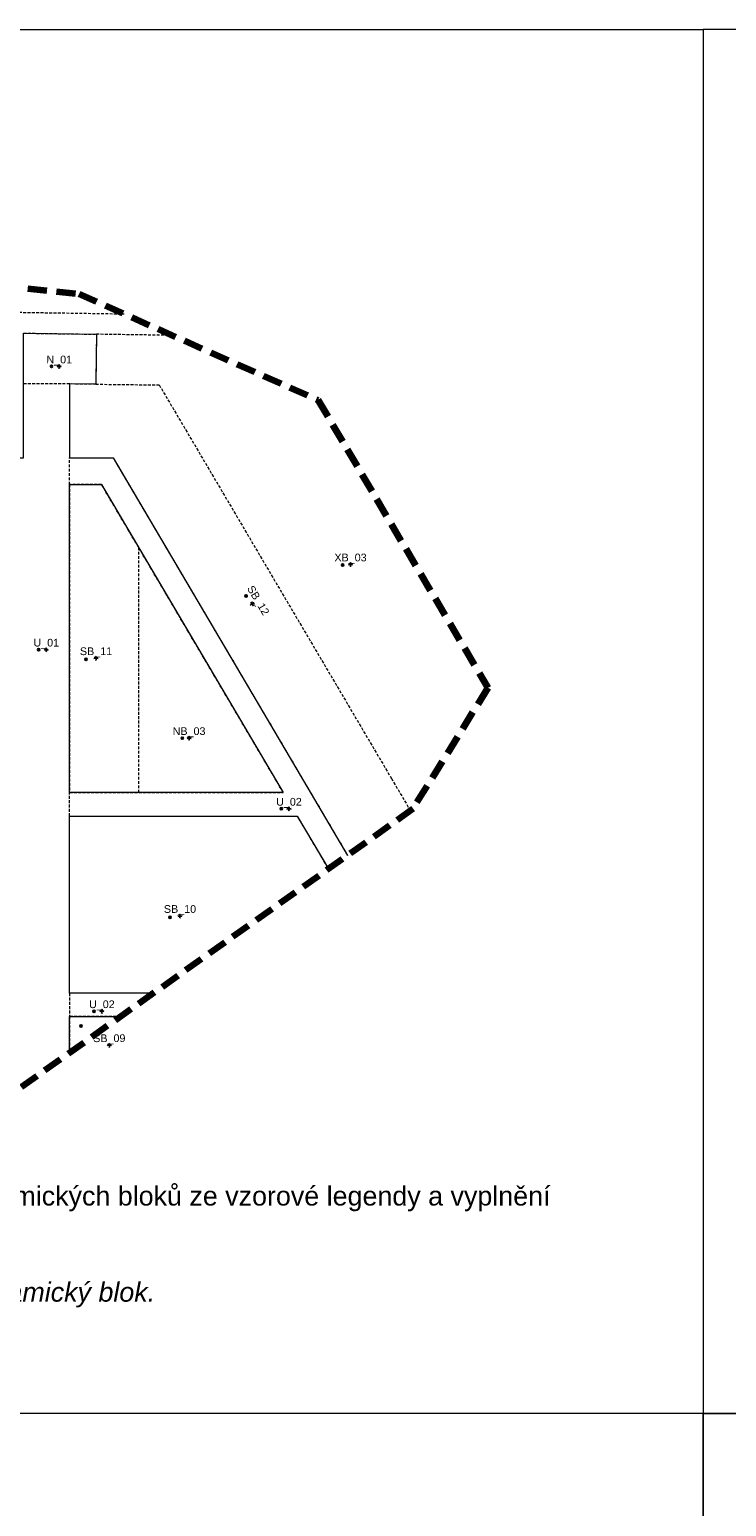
# Model space of a CAD drawing. Header units: metres. Extents: x -5 to 5163, y 1049 to 2798.
# Tile 11 of 22: x 2832 to 3194, y 1929 to 2697. Entities that reach past the tile are written whole.
import ezdxf
from ezdxf.enums import TextEntityAlignment as Align

# ---------------------------------------------------------------- set-up
doc = ezdxf.new("R2010")
doc.units = ezdxf.units.M
doc.linetypes.add('DASHED', pattern=[0.75, 0.5, -0.25])
doc.layers.add('000000_BL_Pomocna_netisk_DB', color=7, linetype='Continuous', plot=False)
doc.layers.add('000100_pomocná_standard', color=132, linetype='Continuous', lineweight=18, plot=False)
for name, color, linetype, lineweight in [('101110_PL_Resene_uzemi', 6, 'DASHED', 200), ('200000_PL_Cast_uzemi', 80, 'DASHED', 5), ('202110_BL_Cast_uzemi_UP', 7, 'DASHED', 9), ('203110_BL_Cast_uzemi_SB', 7, 'DASHED', 9), ('204110_BL_Cast_uzemi_NB', 7, 'DASHED', 9), ('205110_BL_Cast_uzemi_XB', 7, 'DASHED', 9)]:
    doc.layers.add(name, color=color, linetype=linetype, lineweight=lineweight)
doc.layers.add('201110_PL_Ulicni_cara', color=7, linetype='Continuous', lineweight=9, true_color=0xe90101)
doc.styles.get("Standard").update_dxf_attribs({"font": 'arial.ttf'})
doc.styles.add('style2', font='arial.ttf', dxfattribs={"height": 2})

# ---------------------------------------------------------------- blocks, each defined once
blk = doc.blocks.new('*U111')
at = {"layer": '000000_BL_Pomocna_netisk_DB'}
for p, q in [((-14.19, 9.37), (-15.4, 10.57)), ((-15.39, 9.37), (-14.2, 10.57)), ((-1, 0), (-0.72, 0.28)), ((1, 0), (-1, 0)), ((0, 1), (-0.29, 0.71)), ((0, 1), (0, -1)), ((0, 1), (0.28, 0.72)), ((1, 0), (0.72, 0.29)), ((1, 0), (0.72, -0.28)), ((-1, 0), (-0.72, -0.28)), ((0, -1), (-0.27, -0.73)), ((0, -1), (0.29, -0.72))]:
    blk.add_line(p, q, dxfattribs=at)
blk.add_circle((-14.79, 9.97), 0.6, dxfattribs=at)
at = {"style": 'style2'}
blk.add_attdef('OZNACENI', text='', height=4, rotation=0.20865, dxfattribs=at).set_placement((-0.01, 1.68), align=Align.CENTER)
at = {"style": 'style2', "flags": 1}
blk.add_attdef('NAZEV_BLOK', (-34.38, -21.38), '', height=5, dxfattribs=at)
blk = doc.blocks.new('*U66')
at = {"layer": '000000_BL_Pomocna_netisk_DB'}
for p, q in [((-1, 0), (-0.72, 0.28)), ((1, 0), (-1, 0)), ((-1, 0), (-0.72, -0.28)), ((0, 1), (-0.29, 0.71)), ((0, 1), (0, -1)), ((0, 1), (0.28, 0.72)), ((1, 0), (0.72, 0.28)), ((1, 0), (0.72, -0.28)), ((-4.6, -1.2), (-5.8, 0)), ((-5.8, -1.2), (-4.6, 0)), ((0, -1), (-0.28, -0.72)), ((0, -1), (0.28, -0.72))]:
    blk.add_line(p, q, dxfattribs=at)
blk.add_circle((-5.2, -0.6), 0.6, dxfattribs=at)
at = {"style": 'style2'}
blk.add_attdef('OZNACENI', text='', height=4, dxfattribs=at).set_placement((0, 1.68), align=Align.CENTER)
at = {"style": 'style2', "flags": 1}
blk.add_attdef('NAZEV_BLOK', (-23.56, -29.29), '', height=5, dxfattribs=at)
blk = doc.blocks.new('*U67')
at = {"layer": '000000_BL_Pomocna_netisk_DB'}
for p, q in [((-4, 4.38), (-2.35, 3.96)), ((-3.38, 3.34), (-2.97, 4.99)), ((0.86, 0.51), (-0.86, -0.51)), ((-0.51, 0.86), (-0.61, 0.48)), ((0.51, -0.86), (-0.51, 0.86)), ((-0.51, 0.86), (-0.12, 0.76)), ((0.86, 0.51), (0.47, 0.61)), ((0.86, 0.51), (0.76, 0.13)), ((-0.86, -0.51), (-0.76, -0.13)), ((-0.86, -0.51), (-0.47, -0.61)), ((0.51, -0.86), (0.13, -0.76)), ((0.51, -0.86), (0.61, -0.47))]:
    blk.add_line(p, q, dxfattribs=at)
blk.add_circle((-3.17, 4.17), 0.6, dxfattribs=at)
at = {"style": 'style2'}
blk.add_attdef('OZNACENI', text='', height=4, rotation=300.72474, dxfattribs=at).set_placement((1.45, 0.86), align=Align.CENTER)
at = {"style": 'style2', "flags": 1}
blk.add_attdef('NAZEV_BLOK', (-30.63, -29.29), '', height=5, dxfattribs=at)
blk = doc.blocks.new('*U65')
at = {"layer": '000000_BL_Pomocna_netisk_DB'}
for p, q in [((-2.91, -0.59), (-4.11, 0.61)), ((-4.11, -0.59), (-2.91, 0.61)), ((-1, 0), (-0.72, 0.28)), ((1, 0), (-1, 0)), ((-1, 0), (-0.72, -0.28)), ((0, 1), (-0.29, 0.71)), ((0, 1), (0, -1)), ((0, 1), (0.28, 0.72)), ((1, 0), (0.72, 0.28)), ((1, 0), (0.72, -0.28)), ((0, -1), (-0.28, -0.72)), ((0, -1), (0.28, -0.72))]:
    blk.add_line(p, q, dxfattribs=at)
blk.add_circle((-3.51, 0.01), 0.6, dxfattribs=at)
at = {"style": 'style2'}
blk.add_attdef('OZNACENI', text='', height=4, dxfattribs=at).set_placement((0, 1.68), align=Align.CENTER)
at = {"style": 'style2', "flags": 1}
blk.add_attdef('NAZEV_BLOK', (-24.94, -16.19), '', height=5, dxfattribs=at)
blk = doc.blocks.new('*U70')
at = {"layer": '000000_BL_Pomocna_netisk_DB'}
for p, q in [((-3.41, -0.57), (-4.61, 0.63)), ((-4.61, -0.57), (-3.41, 0.63)), ((-1, 0), (-0.72, 0.28)), ((1, 0), (-1, 0)), ((-1, 0), (-0.72, -0.28)), ((0, 1), (-0.29, 0.71)), ((0, 1), (0, -1)), ((0, 1), (0.28, 0.72)), ((1, 0), (0.72, 0.28)), ((1, 0), (0.72, -0.28)), ((0, -1), (-0.28, -0.72)), ((0, -1), (0.28, -0.72))]:
    blk.add_line(p, q, dxfattribs=at)
blk.add_circle((-4.01, 0.03), 0.6, dxfattribs=at)
at = {"style": 'style2'}
blk.add_attdef('OZNACENI', text='', height=4, dxfattribs=at).set_placement((0, 1.68), align=Align.CENTER)
at = {"style": 'style2', "flags": 1}
for tag, p in [('DRUH_UP', (-17.24, -21.19)), ('DRUH_INFO', (-18.09, -32.86)), ('NAZEV_BLOK', (-18.19, -42.23))]:
    blk.add_attdef(tag, p, '', height=5, dxfattribs=at)
blk = doc.blocks.new('*U112')
at = {"layer": '000000_BL_Pomocna_netisk_DB'}
for p, q in [((-3.41, -0.57), (-4.61, 0.63)), ((-4.61, -0.57), (-3.41, 0.63)), ((-1, 0), (-0.72, 0.28)), ((1, 0), (-1, 0)), ((-1, 0), (-0.72, -0.28)), ((0, 1), (-0.29, 0.71)), ((0, 1), (0, -1)), ((0, 1), (0.28, 0.72)), ((1, 0), (0.72, 0.28)), ((1, 0), (0.72, -0.28)), ((0, -1), (-0.28, -0.72)), ((0, -1), (0.28, -0.72))]:
    blk.add_line(p, q, dxfattribs=at)
blk.add_circle((-4.01, 0.03), 0.6, dxfattribs=at)
at = {"style": 'style2'}
blk.add_attdef('OZNACENI', text='', height=4, dxfattribs=at).set_placement((0, 1.68), align=Align.CENTER)
at = {"style": 'style2', "flags": 1}
for tag, p in [('DRUH_UP', (-17.74, -21.76)), ('DRUH_INFO', (-18.58, -33.43)), ('NAZEV_BLOK', (-18.68, -42.8))]:
    blk.add_attdef(tag, p, '', height=5, dxfattribs=at)
blk = doc.blocks.new('*U72')
at = {"layer": '000000_BL_Pomocna_netisk_DB'}
for p, q in [((-4.61, -0.55), (-3.4, 0.64)), ((-3.41, -0.56), (-4.6, 0.65)), ((-1, 0), (-0.72, 0.29)), ((1, 0), (-1, 0)), ((-1, 0), (-0.72, -0.28)), ((0, 1), (-0.29, 0.72)), ((0, 1), (0, -1)), ((0, 1), (0.29, 0.72)), ((1, 0), (0.72, 0.28)), ((0, -1), (-0.28, -0.72)), ((0, -1), (0.28, -0.72)), ((1, 0), (0.72, -0.28))]:
    blk.add_line(p, q, dxfattribs=at)
blk.add_circle((-4.01, 0.05), 0.6, dxfattribs=at)
at = {"style": 'style2'}
blk.add_attdef('OZNACENI', text='', height=4, rotation=359.75904, dxfattribs=at).set_placement((0.01, 1.68), align=Align.CENTER)
at = {"style": 'style2', "flags": 1}
for tag, p in [('DRUH_UP', (-18.48, -33.69)), ('DRUH_INFO', (-19.32, -45.36)), ('NAZEV_BLOK', (-19.42, -54.73))]:
    blk.add_attdef(tag, p, '', height=5, dxfattribs=at)
blk = doc.blocks.new('*U64')
at = {"layer": '000000_BL_Pomocna_netisk_DB'}
for p, q in [((-3.51, -0.78), (-4.71, 0.42)), ((-4.71, -0.78), (-3.51, 0.42)), ((-1, 0), (-0.72, 0.28)), ((1, 0), (-1, 0)), ((-1, 0), (-0.72, -0.28)), ((0, 1), (-0.29, 0.71)), ((0, 1), (0, -1)), ((0, 1), (0.28, 0.72)), ((1, 0), (0.72, 0.28)), ((1, 0), (0.72, -0.28)), ((0, -1), (-0.28, -0.72)), ((0, -1), (0.28, -0.72))]:
    blk.add_line(p, q, dxfattribs=at)
blk.add_circle((-4.11, -0.18), 0.6, dxfattribs=at)
at = {"style": 'style2'}
blk.add_attdef('OZNACENI', text='', height=4, dxfattribs=at).set_placement((0, 1.68), align=Align.CENTER)
at = {"style": 'style2', "flags": 1}
for tag, p in [('PODTYP', (-27.03, -17.38)), ('NAZEV_BLOK', (-27.35, -25.13))]:
    blk.add_attdef(tag, p, '', height=5, dxfattribs=at)

msp = doc.modelspace()

# ---------------------------------------------------------------- linework, layer by layer
at = {"layer": '000100_pomocná_standard'}
for points in [[(770.71, 2697.06), (3182.24, 2697.06), (3182.24, 1977.21), (770.71, 1977.21)], [(3182.24, 1977.21), (5162.57, 1977.21), (5162.57, 2697.06), (3182.24, 2697.06)], [(770.71, 1060.72), (3182.24, 1060.72), (3182.24, 1977.21), (770.71, 1977.21)], [(3182.24, 1060.72), (5162.57, 1060.72), (5162.57, 1977.21), (3182.24, 1977.21)]]:
    msp.add_lwpolyline(points, close=True, dxfattribs=at)
at = {"layer": '101110_PL_Resene_uzemi', "ltscale": 20}
msp.add_lwpolyline([(2525.23, 2461.84), (2529.92, 2497.65), (2681.54, 2608.98), (2756.2, 2570.3), (2857.51, 2559.62), (2981.82, 2504.41), (3070.21, 2354.71), (3031.21, 2291.7), (2823.24, 2144.08), (2732.25, 2152.91), (2618.29, 2321.41), (2581.64, 2338.64), (2525.23, 2394.05), (2525.23, 2461.84)], close=True, dxfattribs=at)
msp.add_lwpolyline([(2525.23, 2461.84), (2529.92, 2497.65), (2681.54, 2608.98), (2756.2, 2570.3), (2857.51, 2559.62), (2981.82, 2504.41), (3070.21, 2354.71), (3031.21, 2291.7), (2823.24, 2144.08), (2732.25, 2152.91), (2618.29, 2321.41), (2581.64, 2338.64), (2525.23, 2394.05), (2525.23, 2461.84)], close=True, dxfattribs=at)
at = {"layer": '200000_PL_Cast_uzemi', "ltscale": 3}
for points in [[(2605.73, 2553.32), (2880.99, 2549.19)], [(2828.63, 2539.16), (2866.6, 2538.59)], [(2906.2, 2538), (2866.6, 2538.59), (2866.21, 2512.6), (2875.29, 2512.5), (2899.22, 2512.24), (3020.08, 2307.56), (3029.97, 2290.81)], [(2852.63, 2512.73), (2828.63, 2512.84)], [(2866.21, 2512.6), (2852.63, 2512.73), (2852.63, 2474.24), (2875.29, 2474.24), (2997.24, 2267.58)], [(2852.63, 2460.41), (2852.63, 2474.24)], [(2963.78, 2300.23), (2869.2, 2460.41), (2852.63, 2460.41), (2852.63, 2300.23), (2963.78, 2300.23)], [(2888.63, 2300.23), (2888.63, 2427.51)], [(2852.63, 2288.03), (2852.63, 2300.23)], [(2852.63, 2288.03), (2970.99, 2288.03), (2987.25, 2260.49)], [(2896.14, 2195.83), (2852.63, 2195.83), (2852.63, 2288.03)], [(2852.63, 2195.83), (2852.63, 2183.7)], [(2879.05, 2183.7), (2852.63, 2183.7), (2852.63, 2164.94)]]:
    msp.add_lwpolyline(points, dxfattribs=at)
at = {"layer": '201110_PL_Ulicni_cara'}
for points in [[(2526.85, 2474.24), (2828.63, 2474.24), (2828.63, 2539.16), (2866.6, 2538.59), (2866.21, 2512.6), (2852.63, 2512.73), (2852.63, 2474.24), (2875.29, 2474.24), (2997.24, 2267.58)], [(2963.78, 2300.23), (2852.63, 2300.23), (2852.63, 2460.41), (2869.2, 2460.41), (2963.78, 2300.23)], [(2896.14, 2195.83), (2852.63, 2195.83), (2852.63, 2288.03), (2970.99, 2288.03), (2987.25, 2260.49)], [(2852.63, 2164.94), (2852.63, 2183.7), (2879.05, 2183.7)]]:
    msp.add_lwpolyline(points, dxfattribs=at)

# ---------------------------------------------------------------- block references
at = {"layer": '202110_BL_Cast_uzemi_UP'}
for name, p, values in [('*U72', (2847.19, 2521.79), {'OZNACENI': 'N_01'}), ('*U70', (2840.46, 2374.51), {'OZNACENI': 'U_01'}), ('*U70', (2966.75, 2291.75), {'OZNACENI': 'U_02'}), ('*U112', (2869.38, 2186.45), {'OZNACENI': 'U_02'})]:
    msp.add_blockref(name, p, dxfattribs=at).add_auto_attribs(values)
at = {"layer": '203110_BL_Cast_uzemi_SB'}
for name, p, values in [('*U67', (2947.63, 2398.33), {'OZNACENI': 'SB_12'}), ('*U66', (2866.35, 2370.04), {'OZNACENI': 'SB_11'}), ('*U66', (2910.04, 2235.99), {'OZNACENI': 'SB_10'}), ('*U111', (2873.28, 2168.78), {'OZNACENI': 'SB_09'})]:
    msp.add_blockref(name, p, dxfattribs=at).add_auto_attribs(values)
at = {"layer": '204110_BL_Cast_uzemi_NB'}
msp.add_blockref('*U65', (2914.76, 2328.5), dxfattribs=at).add_auto_attribs({'OZNACENI': 'NB_03'})
at = {"layer": '205110_BL_Cast_uzemi_XB'}
msp.add_blockref('*U64', (2998.77, 2418.8), dxfattribs=at).add_auto_attribs({'OZNACENI': 'XB_03'})

# ---------------------------------------------------------------- texts
at = {"linetype": 'Continuous', "lineweight": 18, "insert": (2456.12, 2095.45), "char_height": 10, "attachment_point": 1}
msp.add_mtext_dynamic_manual_height_columns('4) Označení dílčích částí území  pomocí připravených dynamických bloků ze vzorové legendy a\\~vyplnění jejich  atributů.\\P^J{\\fArial|b0|i1|c238|p34;Každý polygon části území smí obsahovat právě jeden dynamický blok. }', width=670.4133, gutter_width=0.0125, heights=[0], dxfattribs=at)

doc.saveas('drawing.dxf')
